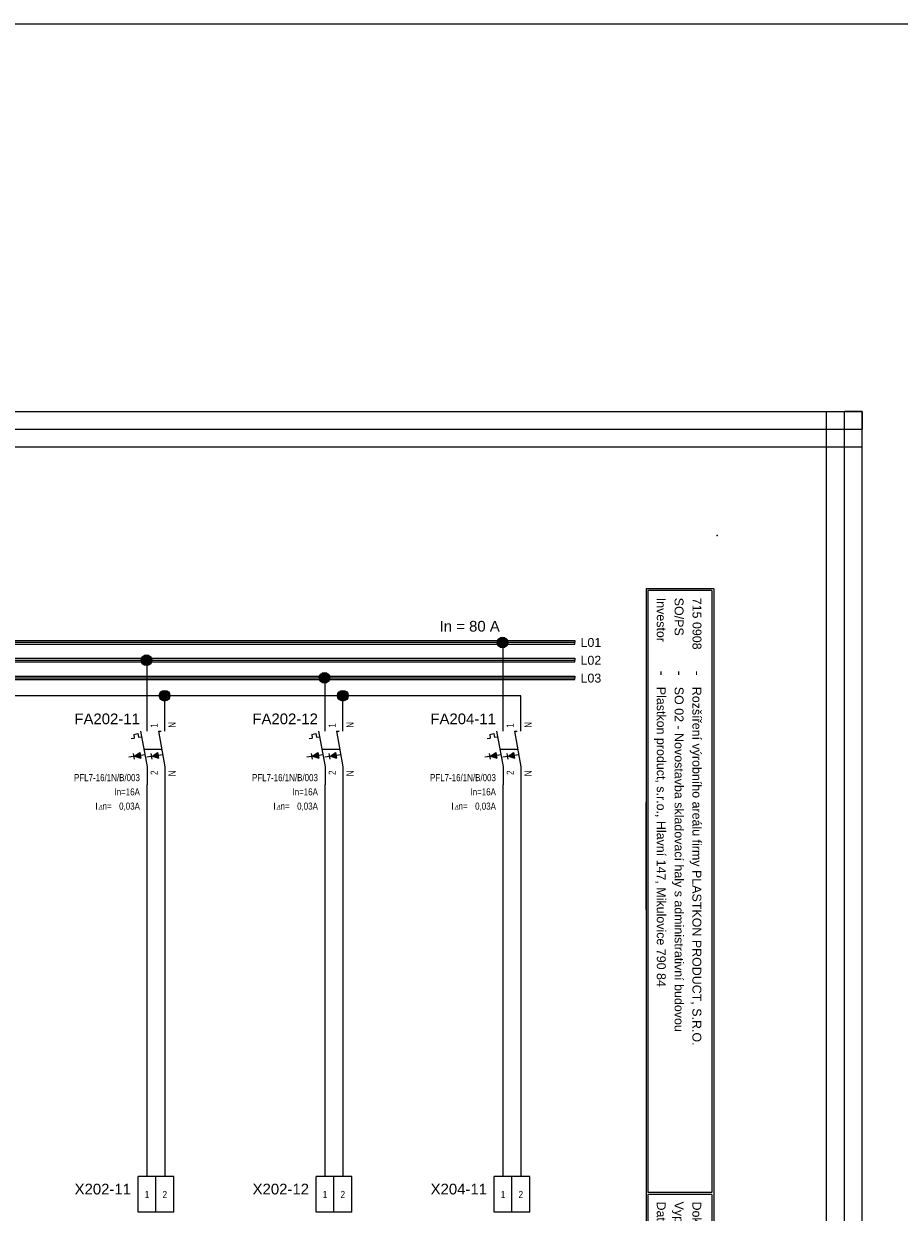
# Model space of a CAD drawing. Extents: x -9495 to -1492, y 3269 to 3834.
# Tile 32 of 44: x -3968 to -3722, y 3500 to 3834. Entities that reach past the tile are written whole.
import ezdxf
from ezdxf.enums import TextEntityAlignment as Align

# ---------------------------------------------------------------- set-up
doc = ezdxf.new("R2010")
doc.units = 0
doc.header["$MEASUREMENT"] = 0
for name, color, linetype in [('1-KRESBA', 7, 'Continuous'), ('__Bílá', 7, 'Continuous'), ('__Oranžová', 30, 'Continuous'), ('__Vínová 220', 220, 'Continuous'), ('__Černá 250', 7, 'Continuous')]:
    doc.layers.add(name, color=color, linetype=linetype)
doc.styles.add('Arial', font='arial.ttf')
doc.styles.add('GREEKC', font='greekc', dxfattribs={"width": 0.8, "height": 1.3})

# ---------------------------------------------------------------- blocks, each defined once
blk = doc.blocks.new('BLK_Razítko_malé_pro_rozváděče')
at = {"layer": '__Bílá'}
for p, q in [((15, -1), (15, -20)), ((15, -1), (294, -1)), ((15.5, -1.5), (15.5, -19.5)), ((15.5, -1.5), (184.5, -1.5)), ((184.5, -1.5), (184.5, -19.5)), ((185, -1.5), (185, -19.5)), ((185, -1.5), (293.5, -1.5)), ((293.5, -19.5), (293.5, -1.5)), ((294, -20), (294, -1)), ((15, -20), (294, -20)), ((15.5, -19.5), (184.5, -19.5)), ((185, -19.5), (293.5, -19.5)), ((15, -405), (15, -419)), ((15, -405), (294, -405)), ((15.5, -405.5), (15.5, -418.5)), ((15.5, -405.5), (194.5, -405.5)), ((194.5, -405.5), (194.5, -418.5)), ((195, -405.5), (195, -418.5)), ((195, -405.5), (293.5, -405.5)), ((293.5, -405.5), (293.5, -418.5)), ((294, -405), (294, -419)), ((15, -419), (294, -419)), ((15.5, -418.5), (194.5, -418.5)), ((195, -418.5), (293.5, -418.5))]:
    blk.add_line(p, q, dxfattribs=at)
for p in [(0, 0), (300, 0), (0, -420), (300, -420)]:
    blk.add_point(p, dxfattribs=at)
at = {"layer": '__Bílá', "style": 'Arial'}
for s, height, p in [('-', 3, (38, -7)), ('Dokument', 2.5, (187, -7)), ('-', 3, (210.5, -7)), ('SO/PS', 2.5, (17.5, -12)), ('Vypracoval', 2.5, (187, -12)), ('-', 3, (38, -12)), ('-', 3, (210.5, -12)), ('Investor', 2.5, (17.5, -17)), ('-', 3, (38, -17)), ('Datum', 2.5, (187, -17)), ('-', 3, (210.5, -17)), ('PVLK PROJECT s.r.o. , Langrova 195/33,  787 01 Šumperk', 2.5, (17.5, -411)), ('Copyright © 2012 PVLK', 2.5, (197, -411)), ('Telefon: 773 836 685, mobil: 777 848 204, e-mail: %%Upavelka@pvlk.cz', 2.5, (17.5, -416)), ('Číslo dokumentu .....', 2.5, (197, -416))]:
    blk.add_text(s, height=height, dxfattribs=at).set_placement(p)
at = {"layer": '__Vínová 220', "char_height": 2.5, "attachment_point": 7, "style": 'Arial'}
for s, insert in [('715 0908', (17.5, -7)), ('Rozšíření výrobního areálu firmy PLASTKON PRODUCT, S.R.O.', (42.5, -7.75)), ('R2 – Hlavní rozváděč 2NP', (215, -7.75)), ('SO 02 - Novostavba skladovací haly s administrativní budovou', (42.5, -12.75)), ('Miroslav Pavelka', (215, -12.75)), ('Plastkon product, s.r.o., Hlavní 147, Mikulovice 790 84', (42.5, -17.75)), ('06/2016', (215, -17.75))]:
    blk.add_mtext(s, dxfattribs=dict(at, insert=insert))
at = {"layer": '__Vínová 220', "style": 'Arial'}
blk.add_attdef('ČÍSLO', text='', height=4, dxfattribs=at).set_placement((290, -416), align=Align.RIGHT)
blk = doc.blocks.new('V0109A02')
for p, q in [((0, 0), (0, 10)), ((5, 10), (0, 10)), ((5, 0), (5, 10)), ((10, 10), (5, 10)), ((10, 0), (10, 10)), ((5, 0), (0, 0)), ((10, 0), (5, 0))]:
    blk.add_line(p, q)
at = {"style": 'Arial'}
blk.add_attdef('POPIS', text='', height=3, dxfattribs=at).set_placement((-2, 5), align=Align.RIGHT)
at = {"style": 'Arial', "width": 0.8}
for tag, p in [('S1', (2.5, 5)), ('S2', (7.5, 5))]:
    blk.add_attdef(tag, text='', height=2, dxfattribs=at).set_placement(p, align=Align.MIDDLE)
blk = doc.blocks.new('FEVA0910')
h = blk.add_hatch(color=256)
h.paths.add_polyline_path([(-1.92, -1.71), (-2.06, -0.92), (-3.5, -2)])
h.paths.add_polyline_path([(-3.5, -2), (-1.77, -2.5), (-1.92, -1.71)])
h = blk.add_hatch(color=256)
h.paths.add_polyline_path([(2.94, -0.92), (1.5, -2), (3.08, -1.71)])
h.paths.add_polyline_path([(3.08, -1.71), (1.5, -2), (3.23, -2.5)])
for p, q in [((0, 5), (0, 10)), ((5, 5), (5, 10)), ((-3.75, 4.14), (-2.56, 4.35)), ((-3.75, 4.14), (-3.57, 3.12)), ((-2.56, 4.35), (-2.38, 3.34)), ((-2.38, 3.34), (-1.54, 3.49)), ((-1.82, 5), (0, -5)), ((3.18, 5), (5, -5)), ((3.18, 5), (4, 5)), ((-4.45, 2.96), (-3.57, 3.12)), ((-0.91, 0), (4.09, 0)), ((-3.79, -2.07), (-5.07, -2.29)), ((-3.93, -1.27), (-3.65, -2.86)), ((-3.5, -2), (-2.06, -0.92)), ((-3.5, -2), (-0.64, -1.48)), ((-3.5, -2), (-1.77, -2.5)), ((-2.06, -0.92), (-1.77, -2.5)), ((1.21, -2.07), (-0.07, -2.29)), ((1.07, -1.27), (1.35, -2.86)), ((1.5, -2), (2.94, -0.92)), ((1.5, -2), (4.36, -1.48)), ((1.5, -2), (3.23, -2.5)), ((2.94, -0.92), (3.23, -2.5)), ((0, -5), (0, -10)), ((5, -5), (5, -10))]:
    blk.add_line(p, q)
at = {"style": 'Arial', "width": 0.8}
for s, p in [('I', (-14.5, -17)), ('n=', (-12.5, -17))]:
    blk.add_text(s, height=2, dxfattribs=at).set_placement(p)
at = {"style": 'GREEKC', "oblique": 10, "width": 0.8}
blk.add_text('D', height=1.3, dxfattribs=at).set_placement((-13.68, -17))
at = {"style": 'Arial'}
blk.add_attdef('POPIS', text='', height=3, dxfattribs=at).set_placement((-2, 7), align=Align.RIGHT)
at = {"style": 'Arial', "width": 0.8}
for tag, p in [('NO1', (3, 6)), ('NO2', (8, 6))]:
    blk.add_attdef(tag, p, '', height=2, rotation=90, dxfattribs=at)
for tag, p in [('CO1', (3, -6)), ('CO2', (8, -6))]:
    blk.add_attdef(tag, text='', height=2, rotation=90, dxfattribs=at).set_placement(p, align=Align.RIGHT)
for tag, p in [('TYP', (-2, -9)), ('PROUD', (-2, -13)), ('REZID', (-2, -17)), ('DOPLŇ1', (-2, -21)), ('DOPLŇ2', (-2, -25))]:
    blk.add_attdef(tag, text='', height=2, dxfattribs=at).set_placement(p, align=Align.RIGHT)
blk = doc.blocks.new('L0001A02')
at = {"linetype": 'Continuous'}
h = blk.add_hatch(color=256, dxfattribs=at)
edge = h.paths.add_edge_path()
edge.add_arc((0, 0), 1.5, 0, 360)
blk.add_circle((0, 0), 1.5)

msp = doc.modelspace()

# ---------------------------------------------------------------- linework, layer by layer
at = {"layer": '1-KRESBA'}
for p, q in [((-3833.28, 3640), (-3833.28, 3660)), ((-3933.28, 3640), (-3933.28, 3654.84)), ((-3883.28, 3640), (-3883.28, 3650)), ((-3850.89, 3645), (-4158.45, 3645)), ((-3928.28, 3645), (-3958.45, 3645)), ((-3928.28, 3640), (-3928.28, 3645)), ((-3878.28, 3645), (-3908.45, 3645)), ((-3878.28, 3640), (-3878.28, 3645)), ((-3828.28, 3645), (-3858.45, 3645)), ((-3828.28, 3640), (-3828.28, 3645)), ((-3933.28, 3510), (-3933.28, 3620)), ((-3928.28, 3620), (-3928.28, 3510)), ((-3883.28, 3510), (-3883.28, 3620)), ((-3878.28, 3620), (-3878.28, 3510)), ((-3833.28, 3510), (-3833.28, 3620)), ((-3828.28, 3620), (-3828.28, 3510))]:
    msp.add_line(p, q, dxfattribs=at)
at = {"layer": '1-KRESBA', "color": 250, "linetype": 'Continuous'}
msp.add_line((-3793.07, 3585), (-3793.07, 3615), dxfattribs=at)
at = {"layer": '1-KRESBA', "color": 3}
msp.add_lwpolyline([(-9494.98, 3833.62), (-1491.97, 3833.62), (-1491.97, 3268.56), (-9494.98, 3268.56)], close=True, dxfattribs=at)
at = {"layer": '__Oranžová', "lineweight": 0}
for p, q in [((-4163.09, 3660.5), (-3813.09, 3660.5)), ((-4163.09, 3660), (-3813.09, 3660)), ((-3813.09, 3660.5), (-3813.09, 3660)), ((-3813.09, 3659.5), (-3813.09, 3660)), ((-4163.09, 3659.5), (-3813.09, 3659.5)), ((-4163.09, 3655.5), (-3813.09, 3655.5)), ((-4163.09, 3655), (-3813.09, 3655)), ((-4163.09, 3654.5), (-3813.09, 3654.5)), ((-3813.09, 3655.5), (-3813.09, 3655)), ((-3813.09, 3654.5), (-3813.09, 3655)), ((-4163.09, 3650.5), (-3813.09, 3650.5)), ((-4163.09, 3650), (-3813.09, 3650)), ((-3813.09, 3650.5), (-3813.09, 3650)), ((-3813.09, 3649.5), (-3813.09, 3650)), ((-4163.09, 3649.5), (-3813.09, 3649.5))]:
    msp.add_line(p, q, dxfattribs=at)
at = {"layer": '__Vínová 220', "lineweight": 0}
for p, q in [((-4228.81, 3724.82), (-3732.4, 3724.82)), ((-3742.4, 3358.74), (-3742.4, 3724.82)), ((-3742.4, 3724.82), (-3737.4, 3724.82)), ((-3737.4, 3358.74), (-3737.4, 3724.82)), ((-3732.4, 3724.82), (-3737.4, 3724.82)), ((-3732.4, 3724.82), (-3732.4, 3719.82)), ((-3732.4, 3358.74), (-3732.4, 3724.82)), ((-4228.81, 3719.82), (-3732.4, 3719.82)), ((-3732.4, 3714.82), (-3732.4, 3719.82)), ((-4228.81, 3714.82), (-3732.4, 3714.82))]:
    msp.add_line(p, q, dxfattribs=at)

# ---------------------------------------------------------------- block references
at = {"layer": '1-KRESBA', "rotation": 270}
msp.add_blockref('BLK_Razítko_malé_pro_rozváděče', (-3773.09, 3690), dxfattribs=at).add_auto_attribs({'ČÍSLO': '23.11'})
at = {"layer": '1-KRESBA'}
for p in [(-3833.44, 3659.93), (-3933.44, 3654.95), (-3883.44, 3650.01), (-3928.34, 3645), (-3878.26, 3645)]:
    msp.add_blockref('L0001A02', p, dxfattribs=at)
at = {"layer": '__Černá 250'}
for name, p, values in [('FEVA0910', (-3933.28, 3630), {'POPIS': 'FA202-11', 'TYP': 'PFL7-16/1N/B/003', 'PROUD': 'In=16A', 'REZID': '0,03A', 'CO1': '2', 'NO1': '1', 'CO2': 'N', 'NO2': 'N'}), ('FEVA0910', (-3883.28, 3630), {'POPIS': 'FA202-12', 'TYP': 'PFL7-16/1N/B/003', 'PROUD': 'In=16A', 'REZID': '0,03A', 'CO1': '2', 'NO1': '1', 'CO2': 'N', 'NO2': 'N'}), ('FEVA0910', (-3833.28, 3630), {'POPIS': 'FA204-11', 'TYP': 'PFL7-16/1N/B/003', 'PROUD': 'In=16A', 'REZID': '0,03A', 'CO1': '2', 'NO1': '1', 'CO2': 'N', 'NO2': 'N'}), ('V0109A02', (-3935.78, 3500), {'POPIS': 'X202-11', 'S1': '1', 'S2': '2'}), ('V0109A02', (-3885.78, 3500), {'POPIS': 'X202-12', 'S1': '1', 'S2': '2'}), ('V0109A02', (-3835.78, 3500), {'POPIS': 'X204-11', 'S1': '1', 'S2': '2'})]:
    msp.add_blockref(name, p, dxfattribs=at).add_auto_attribs(values)

# ---------------------------------------------------------------- texts
at = {"layer": '1-KRESBA', "color": 4, "linetype": 'Continuous', "style": 'Arial'}
msp.add_text('In = 80 A', height=3, dxfattribs=at).set_placement((-3851.09, 3663))
at = {"layer": '__Oranžová', "lineweight": 0, "style": 'Arial'}
for s, p in [('L01', (-3811.52, 3658.69)), ('L02', (-3811.52, 3653.69)), ('L03', (-3811.52, 3648.69))]:
    msp.add_text(s, height=2.5, dxfattribs=at).set_placement(p)

doc.saveas('drawing.dxf')
